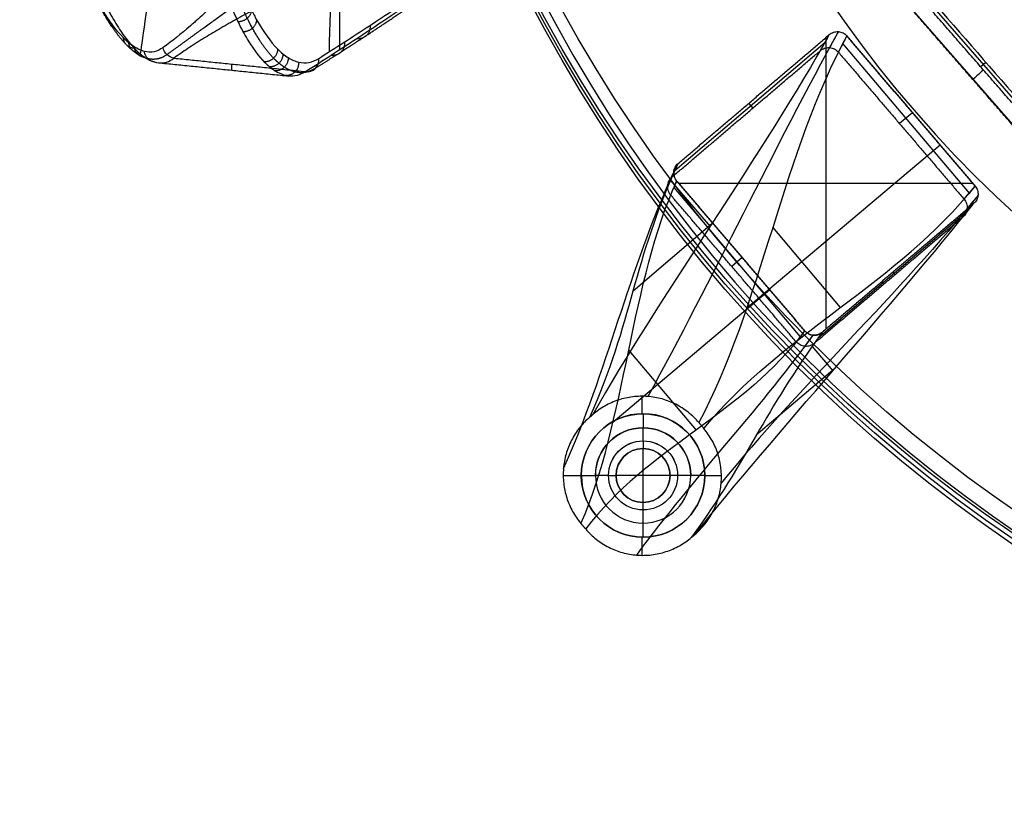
# Model space of a CAD drawing. Header units: millimetres. Extents: x -291 to 291, y -234 to 334.
# Tile 1 of 256: x -290 to -133, y -234 to -110. Entities that reach past the tile are written whole.
import ezdxf

# ---------------------------------------------------------------- set-up
doc = ezdxf.new("R2010")
doc.units = ezdxf.units.MM
doc.layers.add('Layer 01', color=7, linetype='Continuous', true_color=0x000000)

msp = doc.modelspace()

# ---------------------------------------------------------------- linework, layer by layer
at = {"layer": 'Layer 01', "color": 254, "true_color": 0xcad1ee}
for p, q in [((-151.31, -99.62, 435.99), (-120.81, -134.75, 435.99)), ((-238.94, -114.76, 571.77), (-238.94, -101.43, 494.23)), ((-122.42, -137.04, 419.49), (-152.91, -102.01, 417.6)), ((-161.23, -112.86, 438.54), (-161.23, -159.52, 440.87)), ((-161.23, -112.86, 438.54), (-161.23, -159.52, 440.87)), ((-185.37, -134.15, 428.92), (-161.37, -113.61, 428.92)), ((-138.29, -137.75, 429.04), (-158.52, -113.81, 429.04)), ((-267.96, -116.89, 607.62), (-266.19, -117.07, 607.59)), ((-135.65, -116.83, 451.32), (-136.47, -117.54, 420.64)), ((-173.58, -123.4, 439.06), (-172.93, -124.16, 418.79)), ((-147.39, -124.89, 439.14), (-149.45, -126.64, 418.93)), ((-142.97, -130.07, 439.4), (-173.93, -156.24, 136.41)), ((-186.07, -135.74, 413.82), (-179.76, -143.1, 219.11)), ((-185.54, -136.87, 430.23), (-165.34, -160.74, 430.23)), ((-137.73, -136.2, 439.7), (-184.76, -136.2, 439.7)), ((-137.73, -136.2, 439.7), (-184.76, -136.2, 439.7)), ((-138.43, -140.47, 430.31), (-162.48, -160.95, 430.31)), ((-192.04, -153.41, 222.27), (-179.46, -142.64, 222.27)), ((-158.88, -156.04, 223.34), (-169.72, -143.21, 223.34)), ((-174.62, -148.08, 440.3), (-176.28, -149.49, 420.16)), ((-150.51, -150.41, 440.41), (-150.17, -150.81, 420.23)), ((-170.21, -153.25, 440.56), (-195.29, -174.48, 137.18)), ((-192.77, -162.95, 223.74), (-182, -175.68, 223.74)), ((-163.43, -162.3, 414.84), (-160.12, -166.19, 219.96)), ((-159.79, -165.8, 222.95), (-172.36, -176.51, 222.95)), ((-190.59, -173.05, 5), (-190.59, -170.26, 5)), ((-190.47, -173.05, 2.25), (-190.47, -173.05, 5)), ((-190.47, -177.4), (-190.47, -175.3)), ((-190.47, -178.6, 1.2), (-190.47, -178.6, 4)), ((-190.47, -187.25, 4), (-190.47, -178.6, 4)), ((-200.35, -182.98, 5), (-203.24, -182.98, 5)), ((-196, -182.93), (-198.1, -182.93)), ((-186.15, -182.93, 4), (-194.8, -182.93, 4)), ((-182.85, -182.93), (-184.95, -182.93)), ((-177.94, -182.98, 5), (-180.6, -182.98, 5)), ((-190.47, -187.25, 1.2), (-190.47, -187.25, 4)), ((-190.47, -190.55), (-190.47, -188.45)), ((-190.59, -195.71, 5), (-190.59, -192.8, 5)), ((-190.47, -192.8, 2.25), (-190.47, -192.8, 5))]:
    msp.add_line(p, q, dxfattribs=at)
at = {"layer": 'Layer 01', "color": 254, "true_color": 0xcad1ee, "extrusion": (0, -0.053975, -0.998542)}
for centre, radius in [((0, 22.3, -429.98), 234.5), ((0, 22.3, -446.48), 234.5), ((0, 22.3, -413.48), 234.5), ((0, 22.3, -449.48), 231.5)]:
    msp.add_arc(centre, radius, 90, 270, dxfattribs=at)
at = {"layer": 'Layer 01', "color": 254, "true_color": 0xcad1ee, "extrusion": (0, 0.053975, 0.998542)}
for centre, radius in [((0, 22.3, 411.48), 232.5), ((0, 22.3, 449.48), 194.15)]:
    msp.add_arc(centre, radius, 270, 90, dxfattribs=at)
at = {"layer": 'Layer 01', "color": 254, "true_color": 0xcad1ee, "extrusion": (0.994718, -0.10177, -0.013347)}
for centre, start, end in [((-75.05, 604.16, -265.99), 103.7668, 169.6107), ((-75.05, 604.16, -250.92), 180, 189.706)]:
    msp.add_arc(centre, 68.5, start, end, dxfattribs=at)
at = {"layer": 'Layer 01', "color": 254, "true_color": 0xcad1ee, "extrusion": (-0.223578, -0.142416, 0.964225)}
msp.add_arc((-33.1, -100.91, 645.95), 2, 320.5104, 62.7727, dxfattribs=at)
at = {"layer": 'Layer 01', "color": 254, "true_color": 0xcad1ee, "extrusion": (-0.655973, 0.753684, -0.04074)}
msp.add_arc((182.31, 420.4, -16.83), 2.2, 182.0307, 272.0307, dxfattribs=at)
at = {"layer": 'Layer 01', "color": 254, "true_color": 0xcad1ee, "extrusion": (0, 0, -1)}
for centre, radius, start, end in [((190.47, -182.93, -2.25), 9.87, 0, 180), ((190.47, -182.93, -5), 9.88, 0, 180), ((190.47, -182.93), 7.62, 0, 180), ((190.47, -182.93), 5.53, 0, 180), ((190.47, -182.93), 5.52, 0, 180), ((190.47, -182.93, -4), 4.32, 0, 180), ((190.47, -182.93, -5), 9.88, 180, 0), ((190.47, -182.93), 5.52, 180, 0), ((190.47, -182.93), 5.52, 180, 0), ((190.47, -182.93, -4), 4.32, 180, 0)]:
    msp.add_arc(centre, radius, start, end, dxfattribs=at)
at = {"layer": 'Layer 01', "color": 254, "true_color": 0xcad1ee}
for centre, radius, start, end in [((-190.47, -182.93, 3.63), 9.88, 0, 180), ((-190.47, -182.93), 7.63, 0, 180), ((-190.47, -182.93, 1.2), 4.32, 0, 180), ((-190.47, -182.93, 2.6), 4.32, 0, 180), ((-190.47, -182.93, 2.25), 9.87, 180, 0), ((-190.47, -182.93, 3.63), 9.88, 180, 0), ((-190.47, -182.93), 7.62, 180, 360), ((-190.47, -182.93, 1.2), 4.32, 180, 0), ((-190.47, -182.93, 2.6), 4.32, 180, 0)]:
    msp.add_arc(centre, radius, start, end, dxfattribs=at)
at = {"layer": 'Layer 01', "color": 254, "true_color": 0xcad1ee, "extrusion": (-1, 0, 0)}
for centre, radius, start, end in [((175.3, 2.25, 190.47), 2.25, 180, 270), ((177.4, 1.2, 190.47), 1.2, 270, 360)]:
    msp.add_arc(centre, radius, start, end, dxfattribs=at)
at = {"layer": 'Layer 01', "color": 254, "true_color": 0xcad1ee, "extrusion": (0, -1, 0)}
for centre, radius, start, end in [((-198.1, 2.25, 182.93), 2.25, 180, 270), ((-196, 1.2, 182.93), 1.2, 270, 360)]:
    msp.add_arc(centre, radius, start, end, dxfattribs=at)
at = {"layer": 'Layer 01', "color": 254, "true_color": 0xcad1ee, "extrusion": (0, 1, 0)}
for centre, radius, start, end in [((184.95, 1.2, -182.93), 1.2, 270, 0), ((182.85, 2.25, -182.93), 2.25, 180, 270)]:
    msp.add_arc(centre, radius, start, end, dxfattribs=at)
at = {"layer": 'Layer 01', "color": 254, "true_color": 0xcad1ee, "extrusion": (1, 0, 0)}
for centre, radius, start, end in [((-188.45, 1.2, -190.47), 1.2, 270, 0), ((-190.55, 2.25, -190.47), 2.25, 180, 270)]:
    msp.add_arc(centre, radius, start, end, dxfattribs=at)
at = {"layer": 'Layer 01', "color": 254, "true_color": 0xcad1ee}
for points, knots in [([(-267.22, -114.46, 595.93), (-268.16, -115.15, 600.47), (-269.16, -115.34, 604.99), (-270.76, -114.95, 611.72), (-271.3, -114.7, 613.96), (-272.14, -114.15, 617.31), (-272.43, -113.94, 618.42), (-273, -113.47, 620.64), (-273.29, -113.2, 621.74), (-274.73, -111.74, 627.17), (-275.91, -110.14, 631.35), (-277.38, -107.64, 636.37), (-277.68, -107.12, 637.37), (-278.27, -106.01, 639.34), (-278.57, -105.43, 640.31), (-279.45, -103.63, 643.18), (-280.03, -102.35, 645.02), (-281.74, -98.23, 650.34), (-282.84, -95.16, 653.62), (-284.13, -90.88, 657.37), (-284.39, -90.01, 658.1), (-284.89, -88.22, 659.52), (-285.13, -87.32, 660.21), (-285.84, -84.55, 662.19), (-286.28, -82.65, 663.43), (-287.12, -78.73, 665.71), (-287.52, -76.71, 666.76), (-288.06, -73.59, 668.19), (-288.23, -72.53, 668.64), (-288.56, -70.39, 669.5), (-288.72, -69.3, 669.9), (-289.16, -66.01, 671.03), (-289.42, -63.78, 671.67), (-289.85, -59.27, 672.74), (-290.03, -56.98, 673.16), (-290.16, -54.66, 673.46)], [-111.549165, -111.549165, -111.549165, -111.549165, -97.605519, -97.605519, -90.633697, -90.633697, -87.147785, -87.147785, -83.661874, -83.661874, -69.718228, -69.718228, -66.232317, -66.232317, -62.746405, -62.746405, -55.774582, -55.774582, -41.830937, -41.830937, -38.345025, -38.345025, -34.859114, -34.859114, -27.887291, -27.887291, -20.915468, -20.915468, -17.429557, -17.429557, -13.943646, -13.943646, -6.971823, -6.971823, 0, 0, 0, 0]), ([(-288.22, -54.87, 675.9), (-287.99, -59.14, 675.34), (-287.63, -63.3, 674.4), (-287.02, -68.38, 672.76), (-286.89, -69.39, 672.41), (-286.61, -71.39, 671.66), (-286.47, -72.38, 671.27), (-286.02, -75.3, 670.03), (-285.69, -77.2, 669.12), (-284.64, -82.74, 666.17), (-283.85, -86.24, 663.9), (-282.76, -90.38, 660.67), (-282.54, -91.19, 660.01), (-282.08, -92.79, 658.64), (-281.85, -93.57, 657.94), (-281.15, -95.86, 655.81), (-280.67, -97.32, 654.33), (-279.21, -101.48, 649.73), (-278.19, -103.98, 646.43), (-276.88, -106.74, 642.03), (-276.62, -107.28, 641.13), (-276.09, -108.31, 639.32), (-275.83, -108.8, 638.41), (-275.04, -110.22, 635.64), (-274.51, -111.08, 633.77), (-272.95, -113.4, 628.03), (-271.91, -114.61, 624.08), (-270.63, -115.68, 618.96), (-270.38, -115.87, 617.94), (-269.88, -116.2, 615.88), (-269.63, -116.34, 614.85), (-268.9, -116.7, 611.76), (-268.42, -116.84, 609.69), (-267.96, -116.89, 607.62)], [0, 0, 0, 0, 12.825314, 12.825314, 16.031643, 16.031643, 19.237972, 19.237972, 25.650629, 25.650629, 38.475943, 38.475943, 41.682272, 41.682272, 44.8886, 44.8886, 51.301258, 51.301258, 64.126572, 64.126572, 67.332901, 67.332901, 70.539229, 70.539229, 76.951886, 76.951886, 89.777201, 89.777201, 92.983529, 92.983529, 96.189858, 96.189858, 102.602515, 102.602515, 102.602515, 102.602515]), ([(-247.16, -119.02, 607.34), (-247.65, -118.97, 609.39), (-248.14, -118.82, 611.44), (-249.14, -118.35, 615.54), (-249.64, -118.03, 617.58), (-251.17, -116.76, 623.7), (-252.17, -115.56, 627.64), (-253.66, -113.26, 633.36), (-254.15, -112.41, 635.24), (-254.89, -111.01, 638), (-255.13, -110.52, 638.92), (-255.62, -109.5, 640.73), (-255.86, -108.97, 641.63), (-257.05, -106.21, 646.05), (-257.96, -103.72, 649.35), (-259.25, -99.58, 653.97), (-259.66, -98.13, 655.46), (-260.27, -95.84, 657.6), (-260.46, -95.07, 658.3), (-260.85, -93.47, 659.66), (-261.04, -92.65, 660.33), (-261.96, -88.52, 663.58), (-262.62, -85.02, 665.86), (-263.47, -79.48, 668.82), (-263.73, -77.58, 669.73), (-264.08, -74.67, 670.97), (-264.19, -73.68, 671.36), (-264.4, -71.69, 672.11), (-264.5, -70.68, 672.46), (-264.96, -65.61, 674.1), (-265.21, -61.46, 675.04), (-265.35, -57.21, 675.59)], [0, 0, 0, 0, 6.379664, 6.379664, 12.759328, 12.759328, 25.518655, 25.518655, 31.898319, 31.898319, 35.088151, 35.088151, 38.277983, 38.277983, 51.037311, 51.037311, 57.416974, 57.416974, 60.606806, 60.606806, 63.796638, 63.796638, 76.555966, 76.555966, 82.93563, 82.93563, 86.125462, 86.125462, 89.315294, 89.315294, 102.074621, 102.074621, 102.074621, 102.074621]), ([(-263.4, -56.94, 674.09), (-263.24, -61.56, 673.49), (-262.93, -66.05, 672.42), (-262.36, -71.52, 670.52), (-262.24, -72.6, 670.11), (-261.98, -74.73, 669.25), (-261.84, -75.78, 668.79), (-261.41, -78.88, 667.35), (-261.09, -80.89, 666.29), (-260.4, -84.79, 663.99), (-260.02, -86.69, 662.74), (-259.43, -89.44, 660.73), (-259.22, -90.34, 660.04), (-258.79, -92.12, 658.6), (-258.58, -92.99, 657.86), (-257.46, -97.22, 654.09), (-256.5, -100.26, 650.78), (-254.97, -104.33, 645.43), (-254.45, -105.59, 643.58), (-253.64, -107.37, 640.69), (-253.37, -107.94, 639.71), (-252.82, -109.02, 637.74), (-252.55, -109.54, 636.75), (-251.17, -111.99, 631.72), (-250.05, -113.54, 627.55), (-248.64, -114.97, 622.14), (-248.35, -115.23, 621.05), (-247.78, -115.7, 618.84), (-247.5, -115.9, 617.73), (-246.65, -116.43, 614.41), (-246.1, -116.67, 612.19), (-244.45, -117.05, 605.52), (-243.37, -116.86, 601.05), (-242.33, -116.2, 596.56)], [-110.818276, -110.818276, -110.818276, -110.818276, -96.965992, -96.965992, -93.502921, -93.502921, -90.039849, -90.039849, -83.113707, -83.113707, -76.187565, -76.187565, -72.724494, -72.724494, -69.261423, -69.261423, -55.409138, -55.409138, -48.482996, -48.482996, -45.019925, -45.019925, -41.556854, -41.556854, -27.704569, -27.704569, -24.241498, -24.241498, -20.778427, -20.778427, -13.852285, -13.852285, 0, 0, 0, 0]), ([(-231.45, -81.78, 428.78), (-232.2, -82.28, 432.09), (-232.97, -82.83, 435.49), (-234.16, -83.71, 440.72), (-234.76, -84.17, 443.36), (-235.47, -84.73, 446.51), (-235.82, -85.01, 448.1), (-236, -85.16, 448.9), (-236.09, -85.23, 449.3), (-236.14, -85.27, 449.5), (-236.16, -85.29, 449.6), (-236.17, -85.29, 449.64), (-236.17, -85.3, 449.67), (-236.18, -85.3, 449.69), (-236.9, -85.89, 452.92), (-237.65, -86.53, 456.26), (-238.81, -87.54, 461.48), (-239.4, -88.06, 464.14), (-240.1, -88.7, 467.32), (-240.46, -89.02, 468.94), (-240.64, -89.19, 469.75), (-240.73, -89.27, 470.16), (-240.77, -89.31, 470.36), (-240.79, -89.33, 470.46), (-240.81, -89.34, 470.52), (-240.81, -89.35, 470.54), (-240.81, -89.35, 470.55), (-240.82, -89.35, 470.56), (-241.49, -89.97, 473.61), (-242.2, -90.65, 476.87), (-243.34, -91.74, 482.08), (-243.92, -92.31, 484.77), (-244.63, -93.01, 488.04), (-244.99, -93.36, 489.71), (-245.17, -93.55, 490.56), (-245.27, -93.64, 490.98), (-245.31, -93.68, 491.2), (-245.33, -93.71, 491.3), (-245.35, -93.72, 491.36), (-245.35, -93.72, 491.38), (-245.35, -93.72, 491.39), (-245.36, -93.73, 491.4), (-245.68, -94.05, 492.9), (-246.03, -94.4, 494.52), (-246.59, -94.96, 497.12), (-246.88, -95.25, 498.47), (-247.23, -95.61, 500.12), (-247.41, -95.79, 500.97), (-247.5, -95.89, 501.4), (-247.55, -95.93, 501.61), (-247.57, -95.96, 501.72), (-247.58, -95.97, 501.77), (-247.59, -95.98, 501.8), (-247.59, -95.98, 501.81), (-247.59, -95.98, 501.82), (-247.59, -95.98, 501.82), (-247.59, -95.98, 501.83), (-247.66, -96.05, 502.14), (-247.88, -96.27, 503.17), (-248.44, -96.84, 505.77), (-248.66, -97.07, 506.82), (-249.05, -97.47, 508.65), (-249.26, -97.68, 509.64), (-249.53, -97.96, 510.9), (-249.67, -98.1, 511.56), (-249.74, -98.17, 511.9), (-249.78, -98.21, 512.07), (-249.79, -98.23, 512.16), (-249.8, -98.24, 512.2), (-249.81, -98.24, 512.22), (-249.81, -98.24, 512.23), (-249.81, -98.25, 512.24), (-250.73, -99.19, 516.59), (-251.56, -100.04, 520.5), (-252.65, -101.16, 525.71), (-252.99, -101.51, 527.34), (-253.47, -102, 529.62), (-253.7, -102.23, 530.72), (-253.96, -102.49, 531.93), (-254.08, -102.61, 532.52), (-254.14, -102.68, 532.81), (-254.17, -102.71, 532.96), (-254.18, -102.72, 533.03), (-254.19, -102.73, 533.06), (-254.2, -102.73, 533.08), (-254.2, -102.73, 533.09), (-254.2, -102.74, 533.09), (-254.2, -102.74, 533.1), (-255, -103.55, 536.92), (-255.76, -104.31, 540.58), (-256.84, -105.39, 545.8), (-257.37, -105.91, 548.35), (-257.97, -106.48, 551.2), (-258.26, -106.76, 552.6), (-258.4, -106.9, 553.3), (-258.47, -106.97, 553.64), (-258.51, -107, 553.81), (-258.52, -107.02, 553.9), (-258.53, -107.03, 553.94), (-258.54, -107.03, 553.96), (-258.54, -107.03, 553.97), (-259.31, -107.77, 557.67), (-260.05, -108.46, 561.26), (-261.13, -109.45, 566.5), (-261.66, -109.93, 569.08), (-262.27, -110.47, 572.02), (-262.57, -110.73, 573.48), (-262.72, -110.86, 574.2), (-262.8, -110.93, 574.57), (-262.83, -110.96, 574.75), (-262.85, -110.98, 574.84), (-262.86, -110.98, 574.87), (-262.86, -110.99, 574.9), (-262.87, -110.99, 574.91), (-264.38, -112.29, 582.22), (-265.82, -113.45, 589.22), (-267.22, -114.46, 595.93)], [0, 0, 0, 0, 10.879396, 10.879396, 16.319094, 19.038943, 20.398868, 21.07883, 21.418811, 21.588802, 21.673797, 21.716294, 21.716294, 21.758792, 21.758792, 32.638188, 32.638188, 38.077886, 40.797735, 42.15766, 42.837622, 43.177603, 43.347594, 43.432589, 43.475087, 43.496335, 43.496335, 43.517584, 43.517584, 54.39698, 54.39698, 59.836678, 62.556527, 63.916452, 64.596414, 64.936395, 65.106386, 65.191381, 65.233879, 65.255128, 65.255128, 65.276376, 65.276376, 70.716074, 70.716074, 73.435923, 74.795848, 75.47581, 75.815791, 75.985782, 76.070777, 76.113275, 76.134524, 76.145148, 76.15046, 76.15046, 76.155772, 76.155772, 81.595471, 81.595471, 84.31532, 84.31532, 85.675244, 86.355206, 86.695187, 86.865178, 86.950173, 86.992671, 87.01392, 87.024544, 87.024544, 87.035169, 87.035169, 97.914565, 97.914565, 103.354263, 103.354263, 106.074112, 107.434036, 108.113998, 108.45398, 108.62397, 108.708965, 108.751463, 108.772712, 108.783336, 108.783336, 108.793961, 108.793961, 119.673357, 119.673357, 125.113055, 127.832904, 129.192828, 129.872791, 130.212772, 130.382762, 130.467758, 130.510255, 130.510255, 130.552753, 130.552753, 141.432149, 141.432149, 146.871847, 149.591696, 150.95162, 151.631583, 151.971564, 152.141554, 152.22655, 152.269047, 152.269047, 152.311545, 152.311545, 174.070337, 174.070337, 174.070337, 174.070337]), ([(-221.88, -92.07, 429.44), (-223.38, -93.05, 436.03), (-225.07, -94.07, 442.99), (-226.96, -95.13, 450.34), (-226.96, -95.14, 450.35), (-226.96, -95.14, 450.38), (-226.97, -95.15, 450.42), (-227, -95.16, 450.5), (-227.04, -95.18, 450.68), (-227.13, -95.23, 451.03), (-227.31, -95.34, 451.73), (-227.67, -95.54, 453.14), (-228.42, -95.96, 456.01), (-229.99, -96.81, 461.95), (-231.45, -97.59, 467.37), (-232.48, -98.13, 471.14), (-232.48, -98.13, 471.14), (-232.48, -98.13, 471.15), (-232.49, -98.14, 471.17), (-232.5, -98.14, 471.21), (-232.52, -98.15, 471.29), (-232.57, -98.18, 471.45), (-232.65, -98.22, 471.77), (-232.83, -98.32, 472.42), (-233.2, -98.51, 473.74), (-233.95, -98.9, 476.47), (-235.57, -99.73, 482.29), (-237.14, -100.52, 487.88), (-238.28, -101.09, 491.88), (-238.28, -101.09, 491.88), (-238.28, -101.09, 491.89), (-238.28, -101.09, 491.89), (-238.29, -101.1, 491.91), (-238.3, -101.1, 491.95), (-238.32, -101.11, 492.02), (-238.36, -101.13, 492.16), (-238.44, -101.17, 492.44), (-238.61, -101.26, 493.04), (-238.96, -101.44, 494.3), (-239.76, -101.84, 497.12), (-240.6, -102.26, 500.06), (-241.23, -102.57, 502.25), (-241.23, -102.57, 502.26), (-241.23, -102.57, 502.28), (-241.24, -102.58, 502.31), (-241.26, -102.59, 502.38), (-241.3, -102.61, 502.52), (-241.38, -102.64, 502.79), (-241.53, -102.72, 503.31), (-241.82, -102.87, 504.34), (-242.37, -103.14, 506.27), (-243.33, -103.62, 509.63), (-243.9, -103.9, 511.65), (-244.17, -104.04, 512.61), (-244.17, -104.04, 512.62), (-244.18, -104.04, 512.63), (-244.18, -104.05, 512.64), (-244.19, -104.05, 512.67), (-244.2, -104.06, 512.72), (-244.23, -104.07, 512.83), (-244.3, -104.1, 513.05), (-244.42, -104.17, 513.49), (-244.67, -104.29, 514.37), (-245.16, -104.54, 516.09), (-246.1, -105.01, 519.43), (-247.88, -105.91, 525.74), (-249.2, -106.59, 530.49), (-250, -107, 533.37), (-250, -107, 533.38), (-250.01, -107, 533.4), (-250.01, -107.01, 533.42), (-250.03, -107.02, 533.47), (-250.05, -107.03, 533.57), (-250.11, -107.06, 533.78), (-250.22, -107.12, 534.19), (-250.45, -107.23, 535), (-250.89, -107.47, 536.62), (-251.77, -107.92, 539.81), (-253.44, -108.81, 546), (-254.76, -109.53, 550.99), (-255.6, -109.99, 554.18), (-255.6, -110, 554.2), (-255.61, -110, 554.23), (-255.62, -110.01, 554.27), (-255.64, -110.02, 554.37), (-255.7, -110.05, 554.57), (-255.8, -110.11, 554.97), (-256.01, -110.22, 555.77), (-256.42, -110.45, 557.35), (-257.22, -110.91, 560.49), (-258.78, -111.81, 566.66), (-260.02, -112.55, 571.75), (-260.81, -113.04, 575.07), (-260.81, -113.04, 575.08), (-260.82, -113.05, 575.11), (-260.83, -113.05, 575.15), (-260.85, -113.07, 575.25), (-260.9, -113.1, 575.45), (-260.99, -113.15, 575.84), (-261.18, -113.27, 576.64), (-261.55, -113.5, 578.21), (-262.28, -113.97, 581.34), (-263.68, -114.88, 587.52), (-264.79, -115.65, 592.67), (-265.49, -116.16, 596.04)], [-173.920383, -173.920383, -173.920383, -173.920383, -152.180335, -152.180335, -152.137874, -152.137874, -152.095413, -152.010491, -151.840647, -151.500959, -150.821582, -149.462829, -146.745323, -141.310311, -130.440287, -130.440287, -130.419057, -130.419057, -130.397826, -130.355365, -130.270443, -130.100599, -129.760911, -129.081534, -127.722781, -125.005275, -119.570263, -108.700239, -108.700239, -108.689624, -108.689624, -108.679009, -108.657778, -108.615317, -108.530395, -108.360551, -108.020863, -107.341486, -105.982733, -103.265227, -97.830215, -97.830215, -97.808985, -97.808985, -97.787754, -97.745293, -97.660371, -97.490527, -97.150839, -96.471462, -95.112709, -92.395204, -86.960192, -86.960192, -86.949576, -86.949576, -86.938961, -86.917731, -86.875269, -86.790347, -86.620503, -86.280815, -85.601439, -84.242686, -81.52518, -76.090168, -65.220144, -65.220144, -65.198913, -65.198913, -65.177683, -65.135222, -65.0503, -64.880455, -64.540767, -63.861391, -62.502638, -59.785132, -54.35012, -43.480096, -43.480096, -43.437635, -43.437635, -43.395174, -43.310252, -43.140408, -42.800719, -42.121343, -40.76259, -38.045084, -32.610072, -21.740048, -21.740048, -21.697587, -21.697587, -21.655126, -21.570204, -21.40036, -21.060671, -20.381295, -19.022542, -16.305036, -10.870024, 0, 0, 0, 0]), ([(-242.33, -116.2, 596.56), (-240.97, -115.33, 590.68), (-239.61, -114.46, 584.8), (-236.9, -112.72, 573.04), (-235.56, -111.85, 567.15), (-231.57, -109.23, 549.49), (-228.97, -107.48, 537.71), (-223.76, -103.98, 514.14), (-221.15, -102.23, 502.35), (-215.95, -98.72, 478.78), (-213.36, -96.97, 467), (-210.81, -95.21, 455.2)], [-146.347174, -146.347174, -146.347174, -146.347174, -128.053777, -128.053777, -109.760381, -109.760381, -73.173587, -73.173587, -36.586794, -36.586794, 0, 0, 0, 0]), ([(-244.47, -118.31, 595.75), (-243.09, -117.43, 589.8), (-241.71, -116.55, 583.84), (-238.98, -114.78, 571.93), (-237.62, -113.9, 565.97), (-233.58, -111.25, 548.09), (-230.94, -109.47, 536.15), (-225.67, -105.92, 512.28), (-223.03, -104.14, 500.35), (-217.77, -100.59, 476.48), (-215.15, -98.81, 464.54), (-212.56, -97.03, 452.59)], [-148.210728, -148.210728, -148.210728, -148.210728, -129.684387, -129.684387, -111.158046, -111.158046, -74.105364, -74.105364, -37.052682, -37.052682, 0, 0, 0, 0]), ([(-160.7, -112.4, 438.51), (-160.49, -112.23, 438.51), (-160.26, -112.1, 438.5), (-159.76, -111.93, 438.49), (-159.5, -111.9, 438.49), (-159.11, -111.93, 438.49), (-158.98, -111.95, 438.49), (-158.72, -112.02, 438.5), (-158.6, -112.07, 438.5), (-158.37, -112.19, 438.5), (-158.26, -112.26, 438.51), (-158.05, -112.42, 438.52), (-157.96, -112.51, 438.52), (-157.87, -112.61, 438.52)], [0, 0, 0, 0, 0.790138, 0.790138, 1.580276, 1.580276, 1.975346, 1.975346, 2.370415, 2.370415, 2.765484, 2.765484, 3.160553, 3.160553, 3.160553, 3.160553]), ([(-160.7, -112.4, 438.51), (-160.49, -112.23, 438.51), (-160.26, -112.1, 438.5), (-159.76, -111.93, 438.49), (-159.5, -111.9, 438.49), (-159.11, -111.93, 438.49), (-158.98, -111.95, 438.49), (-158.72, -112.02, 438.5), (-158.6, -112.07, 438.5), (-158.37, -112.19, 438.5), (-158.26, -112.26, 438.51), (-158.05, -112.42, 438.52), (-157.96, -112.51, 438.52), (-157.87, -112.61, 438.52)], [-3.160553, -3.160553, -3.160553, -3.160553, -2.370415, -2.370415, -1.580276, -1.580276, -1.185207, -1.185207, -0.790138, -0.790138, -0.395069, -0.395069, 0, 0, 0, 0]), ([(-265.49, -116.16, 596.04), (-265.91, -116.1, 595.96), (-266.32, -115.9, 595.9), (-266.94, -115.29, 595.87), (-267.15, -114.89, 595.88), (-267.22, -114.46, 595.93)], [-2.646675, -2.646675, -2.646675, -2.646675, -1.323338, -1.323338, 0, 0, 0, 0]), ([(-162.15, -114.97, 418.3), (-161.94, -114.79, 418.29), (-161.7, -114.66, 418.28), (-161.19, -114.49, 418.27), (-160.91, -114.46, 418.27), (-160.51, -114.49, 418.27), (-160.38, -114.51, 418.27), (-160.12, -114.58, 418.27), (-159.99, -114.63, 418.28), (-159.75, -114.75, 418.28), (-159.63, -114.83, 418.29), (-159.42, -114.99, 418.3), (-159.32, -115.09, 418.3), (-159.24, -115.19, 418.31)], [-3.257807, -3.257807, -3.257807, -3.257807, -2.443355, -2.443355, -1.628903, -1.628903, -1.221678, -1.221678, -0.814452, -0.814452, -0.407226, -0.407226, 0, 0, 0, 0]), ([(-199, -173.61, 5), (-192.06, -158.19, 149.48), (-192.1, -148.69, 294.95), (-184.86, -133.03, 439.39), (-184.86, -133.02, 439.44), (-184.85, -133.02, 439.49), (-184.85, -133.01, 439.54)], [-436.86793, -436.86793, -436.86793, -436.86793, -0.151449, -0.151449, -0.151449, 0, 0, 0, 0]), ([(-185.82, -135.16, 419.39), (-185.51, -134.46, 426.06), (-185.19, -133.75, 432.73), (-184.86, -133.03, 439.39), (-184.86, -133.02, 439.44), (-184.85, -133.02, 439.49), (-184.85, -133.01, 439.54)], [0, 0, 0, 0, 20.142662, 20.142662, 20.142662, 20.294112, 20.294112, 20.294112, 20.294112]), ([(-185.08, -135.83, 439.68), (-185.25, -135.63, 439.67), (-185.38, -135.4, 439.66), (-185.54, -134.9, 439.64), (-185.57, -134.63, 439.63), (-185.54, -134.24, 439.61), (-185.52, -134.11, 439.6), (-185.44, -133.86, 439.59), (-185.4, -133.74, 439.58), (-185.28, -133.51, 439.57), (-185.2, -133.4, 439.56), (-185.04, -133.19, 439.55), (-184.95, -133.1, 439.55), (-184.85, -133.01, 439.54)], [0, 0, 0, 0, 0.78989, 0.78989, 1.57978, 1.57978, 1.974725, 1.974725, 2.36967, 2.36967, 2.764615, 2.764615, 3.15956, 3.15956, 3.15956, 3.15956]), ([(-185.08, -135.83, 439.68), (-185.25, -135.63, 439.67), (-185.38, -135.4, 439.66), (-185.54, -134.9, 439.64), (-185.57, -134.63, 439.63), (-185.54, -134.24, 439.61), (-185.52, -134.11, 439.6), (-185.44, -133.86, 439.59), (-185.4, -133.74, 439.58), (-185.28, -133.51, 439.57), (-185.2, -133.4, 439.56), (-185.04, -133.19, 439.55), (-184.95, -133.1, 439.55), (-184.85, -133.01, 439.54)], [-3.15956, -3.15956, -3.15956, -3.15956, -2.36967, -2.36967, -1.57978, -1.57978, -1.184835, -1.184835, -0.78989, -0.78989, -0.394945, -0.394945, 0, 0, 0, 0]), ([(-203.2, -181.83, 5), (-196.09, -166.12, 149.81), (-192.81, -150.09, 294.77), (-185.55, -134.38, 439.57), (-185.55, -134.38, 439.59), (-185.55, -134.38, 439.6), (-185.55, -134.38, 439.61)], [101.01542, 101.01542, 101.01542, 101.01542, 538.743337, 538.743337, 538.743337, 538.780776, 538.780776, 538.780776, 538.780776]), ([(-186.05, -138.06, 419.54), (-186.23, -137.86, 419.53), (-186.36, -137.61, 419.52), (-186.52, -137.1, 419.49), (-186.56, -136.83, 419.48), (-186.52, -136.43, 419.46), (-186.5, -136.29, 419.45), (-186.43, -136.03, 419.43), (-186.38, -135.91, 419.43), (-186.25, -135.67, 419.41), (-186.18, -135.55, 419.41), (-186.01, -135.34, 419.4), (-185.92, -135.25, 419.39), (-185.82, -135.16, 419.39)], [-3.25363, -3.25363, -3.25363, -3.25363, -2.440222, -2.440222, -1.626815, -1.626815, -1.220111, -1.220111, -0.813407, -0.813407, -0.406704, -0.406704, 0, 0, 0, 0]), ([(-186.53, -136.56, 419.46), (-186.21, -135.84, 426.17), (-185.89, -135.11, 432.87), (-185.55, -134.38, 439.57), (-185.55, -134.38, 439.59), (-185.55, -134.38, 439.6), (-185.55, -134.38, 439.61)], [518.478371, 518.478371, 518.478371, 518.478371, 538.743337, 538.743337, 538.743337, 538.780776, 538.780776, 538.780776, 538.780776]), ([(-137.37, -136.62, 439.72), (-137.2, -136.82, 439.73), (-137.07, -137.06, 439.75), (-136.95, -137.43, 439.76), (-136.92, -137.56, 439.77), (-136.9, -137.82, 439.78), (-136.89, -137.95, 439.79), (-136.92, -138.21, 439.8), (-136.94, -138.34, 439.81), (-137.01, -138.59, 439.82), (-137.06, -138.71, 439.83), (-137.18, -138.95, 439.84), (-137.25, -139.06, 439.85), (-137.41, -139.26, 439.86), (-137.51, -139.36, 439.86), (-137.61, -139.44, 439.87)], [0, 0, 0, 0, 0.789237, 0.789237, 1.183855, 1.183855, 1.578474, 1.578474, 1.973092, 1.973092, 2.36771, 2.36771, 2.762329, 2.762329, 3.156947, 3.156947, 3.156947, 3.156947]), ([(-137.37, -136.62, 439.72), (-137.2, -136.82, 439.73), (-137.07, -137.06, 439.75), (-136.95, -137.43, 439.76), (-136.92, -137.56, 439.77), (-136.9, -137.82, 439.78), (-136.89, -137.95, 439.79), (-136.92, -138.21, 439.8), (-136.94, -138.34, 439.81), (-137.01, -138.59, 439.82), (-137.06, -138.71, 439.83), (-137.18, -138.95, 439.84), (-137.25, -139.06, 439.85), (-137.41, -139.26, 439.86), (-137.51, -139.36, 439.86), (-137.61, -139.44, 439.87)], [-3.156947, -3.156947, -3.156947, -3.156947, -2.36771, -2.36771, -1.973092, -1.973092, -1.578474, -1.578474, -1.183855, -1.183855, -0.789237, -0.789237, -0.394618, -0.394618, 0, 0, 0, 0]), ([(-139.12, -138.73, 419.58), (-138.95, -138.93, 419.59), (-138.81, -139.18, 419.6), (-138.69, -139.56, 419.62), (-138.66, -139.69, 419.63), (-138.63, -139.96, 419.65), (-138.63, -140.1, 419.65), (-138.65, -140.36, 419.67), (-138.68, -140.5, 419.68), (-138.75, -140.76, 419.69), (-138.8, -140.88, 419.7), (-138.92, -141.12, 419.71), (-139, -141.24, 419.72), (-139.17, -141.45, 419.73), (-139.26, -141.54, 419.73), (-139.36, -141.63, 419.74)], [-3.252639, -3.252639, -3.252639, -3.252639, -2.439479, -2.439479, -2.032899, -2.032899, -1.626319, -1.626319, -1.219739, -1.219739, -0.81316, -0.81316, -0.40658, -0.40658, 0, 0, 0, 0]), ([(-191.48, -195.68, 5), (-181.98, -182.71, 150.17), (-172.78, -173.58, 295.72), (-163.26, -160.48, 440.88), (-163.26, -160.48, 440.89), (-163.26, -160.48, 440.9), (-163.26, -160.48, 440.92)], [100.322204, 100.322204, 100.322204, 100.322204, 538.743337, 538.743337, 538.743337, 538.780776, 538.780776, 538.780776, 538.780776]), ([(-161.8, -160.01, 440.89), (-161.8, -160.01, 440.84), (-161.81, -160.02, 440.79), (-161.81, -160.02, 440.74), (-171.31, -173.1, 295.85), (-173.49, -179.98, 149.93), (-182.72, -192.83, 5)], [-437.831949, -437.831949, -437.831949, -437.831949, -437.6805, -437.6805, -437.6805, 0, 0, 0, 0]), ([(-161.8, -160.01, 440.89), (-162, -160.18, 440.9), (-162.24, -160.31, 440.91), (-162.73, -160.47, 440.92), (-163, -160.5, 440.92), (-163.39, -160.47, 440.92), (-163.52, -160.45, 440.91), (-163.77, -160.38, 440.91), (-163.9, -160.33, 440.91), (-164.13, -160.21, 440.9), (-164.24, -160.14, 440.9), (-164.45, -159.98, 440.89), (-164.54, -159.89, 440.89), (-164.63, -159.79, 440.88)], [0, 0, 0, 0, 0.78987, 0.78987, 1.57974, 1.57974, 1.974675, 1.974675, 2.36961, 2.36961, 2.764545, 2.764545, 3.159479, 3.159479, 3.159479, 3.159479]), ([(-161.8, -160.01, 440.89), (-162, -160.18, 440.9), (-162.24, -160.31, 440.91), (-162.73, -160.47, 440.92), (-163, -160.5, 440.92), (-163.39, -160.47, 440.92), (-163.52, -160.45, 440.91), (-163.77, -160.38, 440.91), (-163.9, -160.33, 440.91), (-164.13, -160.21, 440.9), (-164.24, -160.14, 440.9), (-164.45, -159.98, 440.89), (-164.54, -159.89, 440.89), (-164.63, -159.79, 440.88)], [-3.159479, -3.159479, -3.159479, -3.159479, -2.36961, -2.36961, -1.57974, -1.57974, -1.184805, -1.184805, -0.78987, -0.78987, -0.394935, -0.394935, 0, 0, 0, 0]), ([(-164.57, -162.27, 420.85), (-164.14, -161.68, 427.53), (-163.7, -161.09, 434.2), (-163.26, -160.48, 440.88), (-163.26, -160.48, 440.89), (-163.26, -160.48, 440.9), (-163.26, -160.48, 440.92)], [518.58358, 518.58358, 518.58358, 518.58358, 538.743337, 538.743337, 538.743337, 538.780776, 538.780776, 538.780776, 538.780776]), ([(-161.8, -160.01, 440.89), (-161.8, -160.01, 440.84), (-161.81, -160.02, 440.79), (-161.81, -160.02, 440.74), (-162.25, -160.62, 434.11), (-162.67, -161.21, 427.47), (-163.07, -161.78, 420.83)], [0, 0, 0, 0, 0.151449, 0.151449, 0.151449, 20.185233, 20.185233, 20.185233, 20.185233]), ([(-163.07, -161.78, 420.83), (-163.28, -161.96, 420.84), (-163.52, -162.09, 420.84), (-164.03, -162.26, 420.85), (-164.31, -162.29, 420.85), (-164.71, -162.26, 420.85), (-164.84, -162.23, 420.85), (-165.1, -162.16, 420.85), (-165.23, -162.11, 420.84), (-165.47, -161.99, 420.84), (-165.58, -161.91, 420.83), (-165.79, -161.75, 420.82), (-165.89, -161.66, 420.82), (-165.98, -161.55, 420.81)], [-3.253212, -3.253212, -3.253212, -3.253212, -2.439909, -2.439909, -1.626606, -1.626606, -1.219954, -1.219954, -0.813303, -0.813303, -0.406651, -0.406651, 0, 0, 0, 0]), ([(-181.55, -174.47, 5), (-182.07, -173.87, 5), (-182.63, -173.32, 5), (-183.56, -172.58, 5), (-183.89, -172.35, 5), (-184.55, -171.92, 5), (-185.23, -171.53, 5), (-185.94, -171.21, 5), (-186.68, -170.93, 5), (-187.06, -170.8, 5), (-188.2, -170.48, 5), (-188.97, -170.35, 5), (-190.53, -170.23, 5), (-191.33, -170.25, 5), (-192.89, -170.45, 5), (-193.66, -170.62, 5), (-194.78, -170.99, 5), (-195.15, -171.13, 5), (-195.87, -171.45, 5), (-196.22, -171.63, 5), (-197.24, -172.21, 5), (-197.89, -172.66, 5), (-198.49, -173.17, 5)], [-18.912853, -18.912853, -18.912853, -18.912853, -16.548747, -16.548747, -15.366693, -15.366693, -14.18464, -13.002587, -13.002587, -11.820533, -11.820533, -9.456427, -9.456427, -7.09232, -7.09232, -4.728213, -4.728213, -3.54616, -3.54616, -2.364107, -2.364107, 0, 0, 0, 0]), ([(-199, -173.61, 5), (-199.6, -174.12, 5), (-200.15, -174.7, 5), (-200.89, -175.63, 5), (-201.12, -175.96, 5), (-201.54, -176.62, 5), (-201.93, -177.3, 5), (-202.26, -178.02, 5), (-202.54, -178.75, 5), (-202.67, -179.13, 5), (-203, -180.27, 5), (-203.14, -181.04, 5), (-203.23, -182.22, 5), (-203.25, -182.61, 5), (-203.24, -183.41, 5), (-203.21, -183.8, 5), (-203.08, -184.98, 5), (-202.91, -185.74, 5), (-202.56, -186.87, 5), (-202.42, -187.25, 5), (-202.1, -187.97, 5), (-201.93, -188.33, 5), (-201.36, -189.36, 5), (-200.91, -190, 5), (-200.4, -190.61, 5)], [-18.95249, -18.95249, -18.95249, -18.95249, -16.583429, -16.583429, -15.398898, -15.398898, -14.214367, -13.029837, -13.029837, -11.845306, -11.845306, -9.476245, -9.476245, -8.291714, -8.291714, -7.107184, -7.107184, -4.738122, -4.738122, -3.553592, -3.553592, -2.369061, -2.369061, 0, 0, 0, 0]), ([(-182.23, -192.42, 5), (-181.62, -191.9, 5), (-181.08, -191.33, 5), (-180.34, -190.4, 5), (-180.1, -190.07, 5), (-179.67, -189.41, 5), (-179.28, -188.73, 5), (-178.95, -188.02, 5), (-178.66, -187.28, 5), (-178.53, -186.91, 5), (-178.2, -185.76, 5), (-178.05, -184.99, 5), (-177.95, -183.82, 5), (-177.94, -183.42, 5), (-177.94, -182.63, 5), (-177.97, -182.23, 5), (-178.09, -181.06, 5), (-178.25, -180.29, 5), (-178.61, -179.16, 5), (-178.75, -178.78, 5), (-179.06, -178.06, 5), (-179.23, -177.7, 5), (-179.8, -176.67, 5), (-180.25, -176.02, 5), (-180.76, -175.41, 5)], [-18.963847, -18.963847, -18.963847, -18.963847, -16.593366, -16.593366, -15.408126, -15.408126, -14.222885, -13.037645, -13.037645, -11.852404, -11.852404, -9.481923, -9.481923, -8.296683, -8.296683, -7.111443, -7.111443, -4.740962, -4.740962, -3.555721, -3.555721, -2.370481, -2.370481, 0, 0, 0, 0]), ([(-199.65, -191.49, 5), (-199.14, -192.1, 5), (-198.57, -192.65, 5), (-197.64, -193.39, 5), (-197.32, -193.62, 5), (-196.66, -194.04, 5), (-195.98, -194.43, 5), (-195.26, -194.75, 5), (-194.53, -195.04, 5), (-194.15, -195.16, 5), (-193.01, -195.48, 5), (-192.24, -195.62, 5), (-191.07, -195.71, 5), (-190.68, -195.72, 5), (-189.89, -195.7, 5), (-189.49, -195.68, 5), (-188.32, -195.53, 5), (-187.56, -195.37, 5), (-186.44, -195, 5), (-186.06, -194.86, 5), (-185.34, -194.54, 5), (-184.99, -194.37, 5), (-183.97, -193.79, 5), (-183.32, -193.35, 5), (-182.72, -192.83, 5)], [-18.896362, -18.896362, -18.896362, -18.896362, -16.534317, -16.534317, -15.353294, -15.353294, -14.172272, -12.991249, -12.991249, -11.810226, -11.810226, -9.448181, -9.448181, -8.267158, -8.267158, -7.086136, -7.086136, -4.724091, -4.724091, -3.543068, -3.543068, -2.362045, -2.362045, 0, 0, 0, 0])]:
    msp.add_open_spline(points, degree=3, knots=knots, dxfattribs=at)
for points, weights, knots in [([(-266.63, -115.59, 595.88), (-267.58, -116.3, 600.51), (-268.59, -116.5, 605.11), (-270.19, -116.12, 611.95), (-270.74, -115.88, 614.23), (-271.58, -115.34, 617.63), (-271.87, -115.13, 618.77), (-272.44, -114.65, 621.02), (-272.73, -114.38, 622.14), (-274.19, -112.91, 627.69), (-275.37, -111.3, 631.95), (-276.86, -108.79, 637.06), (-277.16, -108.26, 638.07), (-277.75, -107.15, 640.08), (-278.05, -106.56, 641.08), (-278.94, -104.74, 644.01), (-279.53, -103.44, 645.9), (-281.26, -99.27, 651.35), (-282.36, -96.16, 654.71), (-283.67, -91.83, 658.54), (-283.93, -90.94, 659.3), (-284.43, -89.13, 660.75), (-284.68, -88.21, 661.46), (-285.4, -85.39, 663.51), (-285.85, -83.45, 664.77), (-286.7, -79.46, 667.12), (-287.1, -77.4, 668.2), (-287.65, -74.22, 669.68), (-287.82, -73.14, 670.15), (-288.16, -70.96, 671.03), (-288.32, -69.84, 671.45), (-288.77, -66.47, 672.62), (-289.03, -64.2, 673.29), (-289.47, -59.58, 674.39), (-289.65, -57.23, 674.83), (-289.78, -54.86, 675.14)], [0.897936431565, 0.896164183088, 0.894003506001, 0.890154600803, 0.888770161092, 0.886535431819, 0.885762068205, 0.884172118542, 0.883356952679, 0.879182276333, 0.875526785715, 0.87058912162, 0.86958314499, 0.867534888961, 0.866490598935, 0.863335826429, 0.861195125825, 0.854683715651, 0.850221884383, 0.844588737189, 0.843457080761, 0.841214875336, 0.840102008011, 0.836792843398, 0.834625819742, 0.830398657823, 0.828338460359, 0.825354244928, 0.824377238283, 0.82246374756, 0.821524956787, 0.818799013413, 0.817101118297, 0.813976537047, 0.812549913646, 0.811277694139], [0, 0, 0, 0, 14.333631, 14.333631, 21.500446, 21.500446, 25.083854, 25.083854, 28.667262, 28.667262, 43.000893, 43.000893, 46.584301, 46.584301, 50.167708, 50.167708, 57.334524, 57.334524, 71.668155, 71.668155, 75.251563, 75.251563, 78.83497, 78.83497, 86.001786, 86.001786, 93.168601, 93.168601, 96.752009, 96.752009, 100.335417, 100.335417, 107.502232, 107.502232, 114.669048, 114.669048, 114.669048, 114.669048]), ([(-242.89, -117.79, 596.2), (-243.94, -118.46, 600.78), (-245.03, -118.64, 605.35), (-246.7, -118.23, 612.19), (-247.27, -117.97, 614.46), (-248.12, -117.42, 617.86), (-248.41, -117.21, 618.99), (-248.98, -116.73, 621.24), (-249.27, -116.46, 622.36), (-250.7, -114.99, 627.87), (-251.83, -113.38, 632.13), (-253.22, -110.85, 637.26), (-253.5, -110.32, 638.28), (-254.05, -109.21, 640.28), (-254.32, -108.62, 641.28), (-255.14, -106.8, 644.22), (-255.66, -105.5, 646.1), (-257.2, -101.34, 651.54), (-258.17, -98.23, 654.89), (-259.29, -93.88, 658.74), (-259.51, -92.99, 659.49), (-259.94, -91.18, 660.95), (-260.14, -90.25, 661.65), (-260.74, -87.44, 663.69), (-261.12, -85.51, 664.95), (-261.81, -81.53, 667.28), (-262.13, -79.47, 668.36), (-262.56, -76.31, 669.82), (-262.7, -75.24, 670.28), (-262.96, -73.06, 671.15), (-263.08, -71.96, 671.56), (-263.42, -68.62, 672.72), (-263.61, -66.36, 673.37), (-263.91, -61.78, 674.45), (-264.03, -59.46, 674.87), (-264.11, -57.11, 675.18)], [0.813769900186, 0.816770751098, 0.820051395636, 0.825275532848, 0.827068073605, 0.829828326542, 0.830761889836, 0.832646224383, 0.833592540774, 0.838343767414, 0.842207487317, 0.847109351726, 0.848093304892, 0.850067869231, 0.851060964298, 0.854029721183, 0.855988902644, 0.861789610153, 0.865569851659, 0.870123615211, 0.871027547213, 0.872805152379, 0.873676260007, 0.876234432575, 0.877866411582, 0.880970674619, 0.882442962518, 0.884520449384, 0.885191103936, 0.886486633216, 0.887112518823, 0.888911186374, 0.889996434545, 0.891936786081, 0.892791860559, 0.893529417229], [0, 0, 0, 0, 14.251246, 14.251246, 21.376869, 21.376869, 24.939681, 24.939681, 28.502493, 28.502493, 42.753739, 42.753739, 46.31655, 46.31655, 49.879362, 49.879362, 57.004985, 57.004985, 71.256231, 71.256231, 74.819043, 74.819043, 78.381854, 78.381854, 85.507478, 85.507478, 92.633101, 92.633101, 96.195912, 96.195912, 99.758724, 99.758724, 106.884347, 106.884347, 114.00997, 114.00997, 114.00997, 114.00997]), ([(-266.63, -115.59, 595.88), (-263.71, -113.48, 581.84), (-260.68, -111.27, 567.85), (-254.42, -106.74, 539.92), (-251.21, -104.43, 525.98), (-244.7, -99.79, 498.13), (-241.41, -97.46, 484.21), (-234.86, -92.92, 456.35), (-231.61, -90.71, 442.41), (-228.44, -88.62, 428.45)], [0.89793643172, 0.897008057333, 0.895952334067, 0.89369106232, 0.892484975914, 0.890043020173, 0.888807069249, 0.886450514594, 0.885330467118, 0.884350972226], [0, 0, 0, 0, 43.519903, 43.519903, 87.039807, 87.039807, 130.55971, 130.55971, 174.079585, 174.079585, 174.079585, 174.079585]), ([(-242.89, -117.79, 596.2), (-241.5, -116.9, 590.21), (-240.11, -116.02, 584.22), (-237.36, -114.24, 572.23), (-235.99, -113.36, 566.23), (-231.93, -110.69, 548.23), (-229.28, -108.9, 536.23), (-223.98, -105.33, 512.21), (-221.32, -103.54, 500.21), (-216.22, -100.1, 477.05), (-213.77, -98.44, 465.9), (-211.36, -96.77, 454.74)], [0.813769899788, 0.813684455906, 0.813590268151, 0.81352241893, 0.81353860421, 0.81372901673, 0.814053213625, 0.814728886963, 0.81512432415, 0.815859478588, 0.816196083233, 0.816539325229], [0, 0, 0, 0, 18.642058, 18.642058, 37.284115, 37.284115, 74.56823, 74.56823, 111.852345, 111.852345, 146.464568, 146.464568, 146.464568, 146.464568])]:
    msp.add_rational_spline(points, weights, degree=3, knots=knots, dxfattribs=at)
for points, degree in [([(-240.63, -115.11, 589.2), (-240.45, -106.76, 585.8), (-240.18, -98.4, 582.43), (-239.82, -90.04, 579.08)], 3), ([(-151.31, -98.84, 450.38), (-146.22, -104.68, 450.68), (-136.06, -116.36, 451.29), (-125.9, -128.04, 451.94), (-120.81, -133.88, 452.27)], 3), ([(-120.81, -135.53, 421.61), (-136.06, -118.02, 420.66), (-151.31, -100.5, 419.72)], 2), ([(-122.47, -137.09, 419.49), (-137.72, -119.58, 418.54), (-152.97, -102.06, 417.6)], 2), ([(-160.7, -112.4, 438.51), (-170.78, -130.53, 293.57), (-188.19, -154.85, 149.91), (-198.49, -173.17, 5)], 3), ([(-159.24, -111.92, 438.49), (-169.29, -130.02, 293.82), (-179.65, -152.06, 149.66), (-189.72, -170.29, 5)], 3), ([(-184.85, -133.01, 439.54), (-172.77, -122.7, 439.03), (-160.7, -112.4, 438.51)], 2), ([(-184.85, -133.01, 439.54), (-172.77, -122.7, 439.03), (-160.7, -112.4, 438.51)], 2), ([(-157.87, -112.61, 438.52), (-167.93, -130.71, 293.85), (-171.72, -156.12, 149.66), (-181.55, -174.47, 5)], 3), ([(-160.7, -112.4, 438.51), (-161.16, -113.24, 431.77), (-161.65, -114.1, 425.03), (-162.15, -114.97, 418.3)], 3), ([(-159.24, -111.92, 438.49), (-159.7, -112.77, 431.75), (-160.17, -113.62, 425.01), (-160.64, -114.48, 418.27)], 3), ([(-157.87, -112.61, 438.52), (-158.34, -113.46, 431.78), (-158.79, -114.32, 425.05), (-159.24, -115.19, 418.31)], 3), ([(-137.37, -136.62, 439.72), (-147.62, -124.62, 439.12), (-157.87, -112.61, 438.52)], 2), ([(-157.87, -112.61, 438.52), (-147.62, -124.62, 439.12), (-137.37, -136.62, 439.72)], 2), ([(-267.96, -116.89, 607.62), (-267.1, -116.98, 603.77), (-266.27, -116.74, 599.91), (-265.49, -116.16, 596.04)], 3), ([(-265.49, -116.16, 596.04), (-254.98, -117.23, 595.9), (-244.47, -118.31, 595.75)], 2), ([(-185.82, -135.16, 419.39), (-173.98, -125.06, 418.84), (-162.15, -114.97, 418.3)], 2), ([(-159.24, -115.19, 418.31), (-149.18, -126.96, 418.94), (-139.12, -138.73, 419.58)], 2), ([(-267.96, -116.89, 607.62), (-257.56, -117.95, 607.48), (-247.16, -119.02, 607.34)], 2), ([(-244.47, -118.31, 595.75), (-245.35, -118.88, 599.63), (-246.24, -119.11, 603.49), (-247.16, -119.02, 607.34)], 3), ([(-200.4, -190.61, 5), (-193.33, -174.64, 150.05), (-192.35, -151.57, 294.62), (-185.08, -135.83, 439.68)], 3), ([(-186.05, -138.06, 419.54), (-185.74, -137.3, 426.26), (-185.42, -136.56, 432.97), (-185.08, -135.83, 439.68)], 3), ([(-185.08, -135.83, 439.68), (-174.85, -147.81, 440.28), (-164.63, -159.79, 440.88)], 2), ([(-164.63, -159.79, 440.88), (-174.85, -147.81, 440.28), (-185.08, -135.83, 439.68)], 2), ([(-180.76, -175.41, 5), (-168.23, -160.21, 149.83), (-149.68, -152.09, 294.9), (-137.37, -136.62, 439.72)], 3), ([(-139.12, -138.73, 419.58), (-138.53, -138.04, 426.3), (-137.94, -137.34, 433.01), (-137.37, -136.62, 439.72)], 3), ([(-165.98, -161.55, 420.81), (-176.01, -149.81, 420.18), (-186.05, -138.06, 419.54)], 2), ([(-136.9, -138.08, 439.8), (-149.23, -153.57, 294.76), (-165.53, -168.71, 150.03), (-177.98, -184.19, 5)], 3), ([(-136.9, -138.08, 439.8), (-137.47, -138.79, 433.08), (-138.05, -139.51, 426.37), (-138.64, -140.23, 419.66)], 3), ([(-182.23, -192.42, 5), (-169.68, -176.72, 150.36), (-149.97, -154.97, 294.47), (-137.61, -139.44, 439.87)], 3), ([(-137.61, -139.44, 439.87), (-149.7, -149.73, 440.38), (-161.8, -160.01, 440.89)], 2), ([(-137.61, -139.44, 439.87), (-149.7, -149.73, 440.38), (-161.8, -160.01, 440.89)], 2), ([(-139.36, -141.63, 419.74), (-138.76, -140.89, 426.44), (-138.18, -140.16, 433.15), (-137.61, -139.44, 439.87)], 3), ([(-139.36, -141.63, 419.74), (-151.22, -151.71, 420.28), (-163.07, -161.78, 420.83)], 2), ([(-164.63, -159.79, 440.88), (-174.14, -172.89, 295.68), (-189.94, -178.62, 150.21), (-199.65, -191.49, 5)], 3), ([(-164.63, -159.79, 440.88), (-165.06, -160.39, 434.19), (-165.52, -160.98, 427.5), (-165.98, -161.55, 420.81)], 3), ([(-198.49, -173.17, 5), (-198.74, -173.39, 5), (-199, -173.61, 5)], 2), ([(-181.55, -174.47, 5), (-181.16, -174.94, 5), (-180.76, -175.41, 5)], 2), ([(-200.35, -182.93, 2.25), (-200.35, -182.93, 3.63), (-200.35, -182.93, 5)], 2), ([(-194.8, -182.93, 4), (-194.8, -182.93, 2.6), (-194.8, -182.93, 1.2)], 2), ([(-186.15, -182.93, 1.2), (-186.15, -182.93, 2.6), (-186.15, -182.93, 4)], 2), ([(-180.6, -182.93, 5), (-180.6, -182.93, 3.63), (-180.6, -182.93, 2.25)], 2), ([(-199.65, -191.49, 5), (-200.03, -191.05, 5), (-200.4, -190.61, 5)], 2), ([(-182.72, -192.83, 5), (-182.48, -192.62, 5), (-182.23, -192.42, 5)], 2)]:
    msp.add_open_spline(points, degree=degree, dxfattribs=at)
for points, weights in [([(-253.1, -108.47, 638.75), (-253.22, -110.27, 639.72), (-255.21, -110.35, 639.21)], [0.99999999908, 0.698161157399, 1.00000003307]), ([(-252.28, -110.02, 635.77), (-252.38, -111.9, 636.66), (-254.39, -111.95, 636.13)], [0.999999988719, 0.69225800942, 0.999999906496]), ([(-236.23, -112.99, 559.79), (-233.82, -113.32, 560.29), (-234.08, -110.87, 560.59)], [1.00000002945, 0.627204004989, 1.00000026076]), ([(-271.83, -114.58, 623.7), (-273.45, -114.53, 623.25), (-273.57, -112.92, 622.79)], [1.00000516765, 0.765041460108, 0.999999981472]), ([(-270.97, -115.4, 620.31), (-272.57, -115.32, 619.88), (-272.71, -113.71, 619.5)], [1.00000002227, 0.769934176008, 0.999999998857]), ([(-270.12, -116.04, 616.87), (-271.7, -115.94, 616.46), (-271.86, -114.34, 616.16)], [1.00000033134, 0.774560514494, 1.00000000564]), ([(-248.92, -114.68, 623.24), (-248.91, -116.83, 623.81), (-251.06, -116.75, 623.23)], [0.999999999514, 0.669088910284, 0.99999332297]), ([(-240.32, -115.65, 577.78), (-237.91, -115.99, 578.28), (-238.18, -113.54, 578.58)], [1.00000000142, 0.627112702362, 0.999999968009]), ([(-268.49, -116.79, 609.97), (-270.03, -116.65, 609.59), (-270.22, -115.08, 609.46)], [0.999999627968, 0.782875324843, 0.999999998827]), ([(-248.07, -115.46, 619.96), (-248.03, -117.66, 620.44), (-250.21, -117.55, 619.85)], [0.999999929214, 0.663408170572, 0.999999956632]), ([(-247.22, -116.07, 616.64), (-247.15, -118.33, 617.02), (-249.36, -118.19, 616.43)], [0.999999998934, 0.657816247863, 1.00000047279]), ([(-245.55, -116.79, 609.98), (-245.42, -119.14, 610.15), (-247.69, -118.93, 609.57)], [0.999999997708, 0.647068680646, 0.999999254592]), ([(-184.86, -133.03, 439.39), (-185.83, -133.85, 439.53), (-185.48, -135.08, 439.65)], [1, 0.790128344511, 0.881044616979]), ([(-184.86, -133.03, 439.39), (-185.83, -133.85, 439.53), (-185.48, -135.08, 439.65)], [1, 0.79012834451, 0.88104461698]), ([(-163.95, -160.3, 440.91), (-162.78, -160.85, 440.88), (-161.81, -160.02, 440.74)], [0.881042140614, 0.790131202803, 1]), ([(-163.95, -160.3, 440.91), (-162.78, -160.85, 440.88), (-161.81, -160.02, 440.74)], [0.881042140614, 0.790131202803, 1])]:
    msp.add_rational_spline(points, weights, degree=2, dxfattribs=at)

doc.saveas('drawing.dxf')
